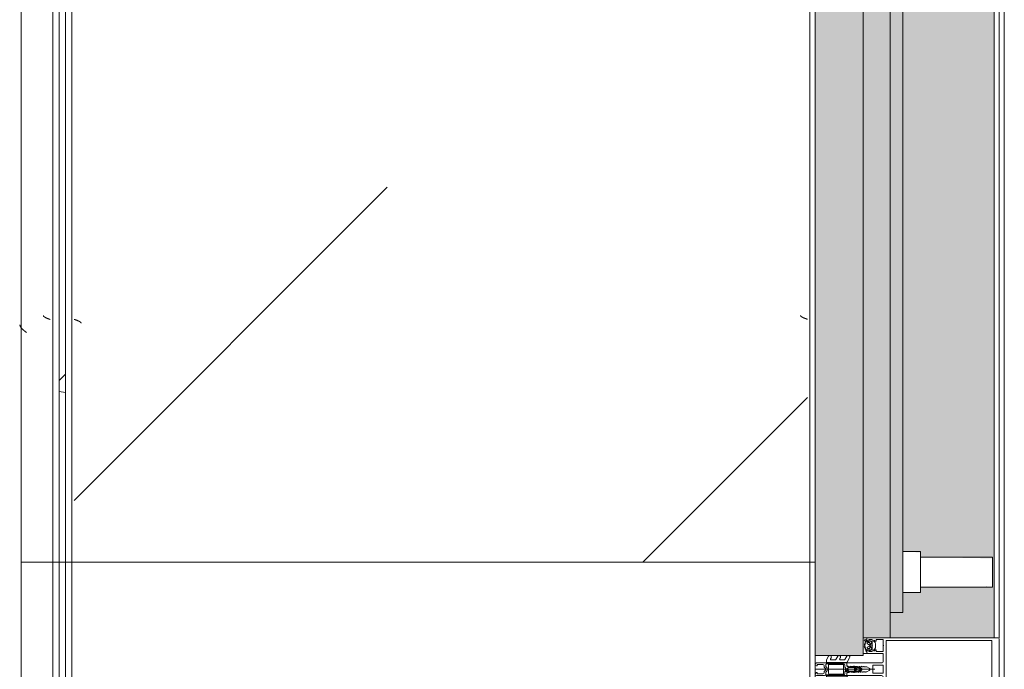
# Model space of a CAD drawing. Header units: millimetres. Extents: x -3267 to 40126, y 29201 to 102288.
# Tile 206 of 256: x 9044 to 9826, y 52444 to 52959. Entities that reach past the tile are written whole.
import ezdxf

# ---------------------------------------------------------------- set-up
doc = ezdxf.new("R2010")
doc.units = ezdxf.units.MM
for name, color, linetype, lineweight in [('A-DETL-GENF-OTLN', 7, 'Continuous', 9), ('A-GLAZ-____-OTLN', 7, 'Continuous', 9), ('A-GLAZ-CWMG-MCUT', 7, 'Continuous', 9), ('A-GLAZ-CWMG-OTLN', 7, 'Continuous', 9), ('A-WALL-____-OTLN', 7, 'Continuous', 9), ('M-EQPM-____-OTLN', 7, 'Continuous', 9)]:
    doc.layers.add(name, color=color, linetype=linetype, lineweight=lineweight)

# ---------------------------------------------------------------- blocks, each defined once
blk = doc.blocks.new('FP_154-ВКК_02_К1_З_ЭОМ_кабель_')
at = {"layer": 'M-EQPM-____-OTLN', "color": 253, "true_color": 0xaaaaaa}
blk.add_line((1550, 630.11), (0, 630.11), dxfattribs=at)
blk = doc.blocks.new('ПР_Крышка пояса - Тип 1-10216131-ВКК_02_К1_З_ЭОМ_кабель_')
at = {"layer": 'M-EQPM-____-OTLN', "true_color": 0xaaaaaa}
h = blk.add_hatch(dxfattribs=at)
h.set_pattern_fill('FP_73', color=253, style=0, pattern_type=2)
h.set_pattern_definition([(320.116, (-52810, 7884.42), (-31.8804, -362.8687), [38.035, -418.388]), (264.979, (-52810, 7884.4), (382.1136, 70.1924), [30.356, -333.911]), (10.409, (-52812.66, 7854.18), (350.2335, -292.6756), [32.376, -356.132]), (316.302, (-52708.4, 7884.4), (-84.086, -539.927), [57.037, -627.411]), (6.609, (-52715.4, 7839.4), (494.8554, -472.851), [48.567, -534.241]), (261.148, (-52708.4, 7884.4), (494.8496, -472.857), [45.536, -500.899]), (291.079, (-52733.8, 7833.83), (-204.5313, -301.9806), [37.963, -417.597]), (235.89, (-52733.8, 7833.83), (368.3755, -123.0973), [30.394, -334.332]), (341.523, (-52750.84, 7808.66), (163.8489, -425.0748), [32.367, -356.032]), (307.614, (-52810, 7884.42), (169.11016, -6.15234), [16.721, -313.638, 16.721, -322.758, -335.679]), (307.614, (-52810, 7884.42), (169.11016, -6.15234), [-669.838, 16.721, -318.958]), (277.531, (-52810, 7884.42), (200.36217, -133.088), [16.696, -176.575, 16.696, -305.591, -127.751]), (277.531, (-52810, 7884.42), (200.36217, -133.088), [-515.558, 16.696, -111.055]), (237.393, (-52810, 7997.24), (-11.4573, -270.066), [16.715, -109.913, 16.715, -378.366, -524.242]), (237.393, (-52810, 7997.24), (-11.4573, -270.066), [-521.709, 16.715, -507.527]), (227.382, (-52810, 8047.83), (50.8514, -295.0393), [16.727, -148.004, 16.727, -618.375]), (227.382, (-52810, 8047.83), (50.8514, -295.0393), [-181.458, -245.829, 16.727, -355.819])])
h.paths.add_polyline_path([(0, 595), (1479.38, 595), (1549.97, 600), (0, 600)])
h.paths.add_polyline_path([(1514.73, 595), (1550, 595), (1550, 597.49), (1526.76, 595.85)])
at = {"layer": 'M-EQPM-____-OTLN', "color": 253, "true_color": 0xaaaaaa}
blk.add_blockref('FP_154-ВКК_02_К1_З_ЭОМ_кабель_', (0, 0), dxfattribs=at)
blk = doc.blocks.new('Rectangular Mullion - HI_CovCap-20mm_Mull-105mm-V274-ВКК_02_К1_З_ЭОМ_кабель_')
at = {"layer": 'A-DETL-GENF-OTLN', "color": 253, "true_color": 0xaaaaaa}
for p, q in [((-25, 144.5), (-25, 130.68)), ((23.5, 146), (-23.5, 146)), ((25, 130.68), (25, 144.5)), ((-25, 136), (-25, 59.4)), ((-22.9, 135.44), (-22.9, 59.4)), ((22.9, 136), (22.9, 59.4)), ((25, 136), (25, 59.5)), ((25, 61), (25, 59.5)), ((-22.24, 46.35), (-21.18, 47.41)), ((-20.47, 47.7), (-17.13, 47.7)), ((-16.42, 47.41), (-15.36, 46.35)), ((-12.6, 53.5), (-12.6, 41.4)), ((-5, 25.5), (-5, 52.5)), ((-3.2, 46.1), (-3.2, 53.5)), ((-2.7, 54), (2.7, 54)), ((0, 47.27), (0, 0)), ((3.2, 53.5), (3.2, 46.1)), ((5, 52.5), (5, 25.5)), ((12.6, 41.4), (12.6, 53.5)), ((15.36, 46.35), (16.42, 47.41)), ((17.13, 47.7), (20.47, 47.7)), ((21.18, 47.41), (22.24, 46.35)), ((-22.3, 40.8), (-22.9, 40.8)), ((-22.9, 40.2), (-21.62, 40.2)), ((-21.76, 44.51), (-22.58, 43.54)), ((-22.27, 39.59), (-22.55, 39.1)), ((-21.2, 42.9), (-21.2, 41.7)), ((-21.07, 39.62), (-21.08, 39.77)), ((-19.5, 43.4), (-20.7, 43.4)), ((-20.7, 41.2), (-20.42, 41.2)), ((-20.48, 39.51), (-20.66, 39.4)), ((-20.16, 41.35), (-19.24, 42.95)), ((-19.97, 39.2), (-20.02, 39.33)), ((-17.65, 44), (-19.95, 44)), ((-19.33, 39.22), (-19.48, 39.08)), ((-18.77, 39.04), (-18.85, 39.17)), ((-18.36, 42.95), (-17.44, 41.35)), ((-18.16, 39.23), (-18.26, 39.06)), ((-16.9, 43.4), (-18.1, 43.4)), ((-17.56, 39.21), (-17.67, 39.31)), ((-17.18, 41.2), (-16.9, 41.2)), ((-17.02, 39.56), (-17.07, 39.36)), ((-16.46, 39.68), (-16.59, 39.75)), ((-16.4, 41.7), (-16.4, 42.9)), ((-15.02, 43.54), (-15.84, 44.51)), ((-14.64, 40.8), (-15.29, 40.8)), ((2.7, 45.6), (-2.7, 45.6)), ((14.64, 40.8), (15.29, 40.8)), ((15.02, 43.54), (15.84, 44.51)), ((16.4, 41.7), (16.4, 42.9)), ((16.46, 39.68), (16.59, 39.75)), ((16.9, 43.4), (18.1, 43.4)), ((17.18, 41.2), (16.9, 41.2)), ((17.02, 39.56), (17.07, 39.36)), ((18.36, 42.95), (17.44, 41.35)), ((17.56, 39.21), (17.67, 39.31)), ((17.65, 44), (19.95, 44)), ((18.16, 39.23), (18.26, 39.06)), ((18.77, 39.04), (18.85, 39.17)), ((20.16, 41.35), (19.24, 42.95)), ((19.33, 39.22), (19.48, 39.08)), ((19.5, 43.4), (20.7, 43.4)), ((19.97, 39.2), (20.02, 39.33)), ((20.7, 41.2), (20.42, 41.2)), ((20.48, 39.51), (20.66, 39.4)), ((21.07, 39.62), (21.08, 39.77)), ((21.2, 42.9), (21.2, 41.7)), ((22.9, 40.2), (21.62, 40.2)), ((21.76, 44.51), (22.58, 43.54)), ((22.27, 39.59), (22.55, 39.1)), ((22.3, 40.8), (22.9, 40.8)), ((23.5, 40.8), (25, 40.8)), ((-1.89, 34.49), (-2.1, 32.75)), ((-0.87, 36.5), (-1.7, 35.06)), ((-1.33, 33.68), (-1.33, 33.78)), ((-1.12, 34.47), (-0.43, 35.65)), ((-0.6, 32.5), (-0.6, 32.42)), ((0.84, 33), (-0.1, 33)), ((0.43, 35.65), (1.12, 34.47)), ((0.6, 32.3), (0.93, 32.3)), ((1.02, 31.78), (0.74, 32.06)), ((1.7, 35.06), (0.87, 36.5)), ((1.33, 33.78), (1.33, 33.68)), ((2.1, 32.75), (1.89, 34.49)), ((-7.75, 23.52), (-10.33, 25.01)), ((-9.07, 27.17), (-5.65, 25.19)), ((-5.4, 9.3), (-5.4, 24.76)), ((-3.5, 25), (-4.5, 25)), ((-3.3, 23.5), (-1.9, 23.5)), ((-2.24, 31), (-2.45, 30.87)), ((-2.45, 30.53), (-2.25, 30.41)), ((-1.7, 23.7), (-1.7, 24.9)), ((-1.4, 24.49), (-1.4, 23.99)), ((-1.25, 31.1), (0.74, 31.1)), ((-1.1, 23.82), (-0.5, 24.17)), ((0.3, 26.2), (-1.09, 26.2)), ((0.43, 25), (0.2, 25)), ((0.34, 25.28), (0.58, 25.52)), ((0.5, 24.17), (1.42, 23.63)), ((1.92, 23.5), (3.3, 23.5)), ((2.45, 30.87), (2.24, 31)), ((2.25, 30.41), (2.45, 30.53)), ((4.5, 25), (3.5, 25)), ((5.4, 24.76), (5.4, 9.3)), ((5.65, 25.19), (9.07, 27.17)), ((10.33, 25.01), (7.75, 23.52)), ((-7.75, 16.23), (-10.41, 17.77)), ((-9.07, 19.88), (-8.25, 19.41)), ((-7.5, 19.84), (-7.5, 23.08)), ((-7.5, 12.55), (-7.5, 15.8)), ((-3.9, 22), (-3.9, 11)), ((-3.4, 22.5), (3.4, 22.5)), ((3.9, 11), (3.9, 22)), ((4.3, 22.5), (4.3, 9.4)), ((7.5, 23.08), (7.5, 19.84)), ((7.5, 15.8), (7.5, 12.55)), ((10.41, 17.77), (7.75, 16.23)), ((8.25, 19.41), (9.07, 19.88)), ((-7.62, 8.87), (-10.41, 10.48)), ((-9.07, 12.6), (-8.25, 12.12)), ((-5.9, 8.8), (-7.37, 8.8)), ((-2.71, 8.4), (-4.02, 8.4)), ((3.4, 10.5), (-3.4, 10.5)), ((-1.7, 9), (-2, 8.69)), ((-1.42, 7.29), (-0.71, 8.01)), ((0.71, 8.01), (1.42, 7.29)), ((2, 8.69), (1.7, 9)), ((3.3, 8.4), (2.71, 8.4)), ((7.37, 8.8), (5.9, 8.8)), ((10.41, 10.48), (7.62, 8.87)), ((8.25, 12.12), (9.07, 12.6)), ((-5, 1), (-5, 6.7)), ((-3.7, 1.7), (-3.7, 6)), ((-2.7, 7), (-2.13, 7)), ((2.13, 7), (2.7, 7)), ((3.7, 6), (3.7, 1.7))]:
    blk.add_line(p, q, dxfattribs=at)
at = {"layer": 'A-DETL-GENF-OTLN', "color": 253, "true_color": 0xaaaaaa, "flags": 128}
for points in [[(22.9, 130.68), (22.9, 140.2), (-22.9, 140.2), (-22.9, 130.68)], [(-19.05, 45.1), (-23.5, 45.1), (-23.5, 42.4), (-22.3, 42.4), (-22.3, 41.8), (-23.1, 41), (-25, 41), (-25, 57.79), (-25, 61)], [(22.9, 61), (22.9, 57.79), (22.9, 56.3), (11.2, 56.3), (-11.2, 56.3), (-22.9, 56.3), (-22.9, 57.79), (-22.9, 61)], [(-19.05, 54), (-23.5, 54), (-23.5, 48.3), (-22.3, 48.3), (-22.3, 47.7), (-22.95, 47.05)], [(-14.65, 47.05), (-15.3, 47.7), (-15.3, 48.3), (-14.1, 48.3), (-14.1, 54), (-18.55, 54)], [(-6.5, 54), (-11.2, 54), (-12.1, 54)], [(12.1, 54), (11.2, 54), (6.5, 54)], [(18.55, 54), (14.1, 54), (14.1, 48.3), (15.3, 48.3), (15.3, 47.7), (14.65, 47.05)], [(22.95, 47.05), (22.3, 47.7), (22.3, 48.3), (23.5, 48.3), (23.5, 54), (19.05, 54)], [(-23.5, 40.8), (-25, 40.8), (-25, 38)], [(-22.5, 43.09), (-22, 42.8), (-22, 42.67)], [(-13.1, 40.9), (-14.4, 40.9), (-15.3, 41.8), (-15.3, 42.4), (-14.1, 42.4), (-14.1, 45.1), (-18.55, 45.1)], [(-16.05, 40.2), (-14.75, 40.1), (-16.02, 40.1), (-16.02, 39.94)], [(-15.6, 42.67), (-15.6, 42.8), (-15.1, 43.09)], [(-12.6, 38), (-12.6, 40.8), (-13.95, 40.8)], [(-0.87, 42.8), (-2, 40.84), (-2, 39.84), (-2.5, 39.55), (-2, 39.26), (-2, 38.04), (-2.5, 37.75), (-2, 37.46), (-2, 36.24), (-2.5, 35.95), (-2, 35.66), (-2, 34.44), (-2.5, 34.15), (-2, 33.86), (-2, 32.64), (-2.5, 32.35), (-2, 32.06), (-2, 30.84), (-2.5, 30.55), (-2, 30.26), (-2, 29.04), (-2.5, 28.75), (-2, 28.46), (-2, 27.24), (-2.5, 26.95), (-2.5, 26)], [(2.5, 26), (2, 26.29), (2, 27.51), (2.5, 27.8), (2, 28.09), (2, 29.31), (2.5, 29.6), (2, 29.89), (2, 31.11), (2.5, 31.4), (2, 31.69), (2, 32.91), (2.5, 33.2), (2, 33.49), (2, 34.71), (2.5, 35), (2, 35.29), (2, 36.51), (2.5, 36.8), (2, 37.09), (2, 38.31), (2.5, 38.6), (2, 38.89), (2, 40.84), (0.87, 42.8)], [(12.6, 38), (12.6, 40.8), (13.95, 40.8)], [(18.55, 45.1), (14.1, 45.1), (14.1, 42.4), (15.3, 42.4), (15.3, 41.8), (14.4, 40.9), (13.1, 40.9)], [(16.05, 40.2), (14.75, 40.1), (16.02, 40.1), (16.02, 39.94)], [(15.6, 42.67), (15.6, 42.8), (15.1, 43.09)], [(25, 41), (23.1, 41), (22.3, 41.8), (22.3, 42.4), (23.5, 42.4), (23.5, 45.1), (19.05, 45.1)], [(22.5, 43.09), (22, 42.8), (22, 42.67)], [(-0.35, 31.99), (0.1, 31.73), (-1.23, 31.6)], [(0.4, 31.8), (0.4, 31.9), (0.4, 32.1)], [(-3.41, 25), (-5, 25), (-5, 9.1)], [(-1.55, 25.25), (-1.17, 25.64), (-0.2, 25.7), (-0.42, 25.6), (-1.25, 24.85)], [(-0.1, 25.3), (-0.1, 25.4), (0, 25.42)], [(5, 1), (5, 25), (3.41, 25)], [(-4.51, 8.95), (-4.3, 11), (-4.3, 22.5)], [(-2.65, 1), (-2.65, 1.4), (-3.4, 1.4)], [(3.4, 1.4), (2.65, 1.4), (2.65, 1)]]:
    blk.add_lwpolyline(points, dxfattribs=at)
blk.add_lwpolyline([(0, 37), (0, 35.9)], close=True, dxfattribs=at)
at = {"layer": 'A-DETL-GENF-OTLN', "color": 253, "true_color": 0xaaaaaa}
for centre, radius, start, end in [((-23.5, 144.5), 1.5, 90, 180), ((23.5, 144.5), 1.5, 360, 90), ((-22.59, 46.7), 0.5, 135, 315), ((-20.47, 46.7), 1, 90, 135), ((-18.8, 53.94), 0.256, 12.68038, 167.31962), ((-17.13, 46.7), 1, 45, 90), ((-15.01, 46.7), 0.5, 225, 45), ((-12.1, 53.5), 0.5, 90, 180), ((-6.5, 52.5), 1.5, 360, 90), ((-2.7, 53.5), 0.5, 90, 180), ((2.7, 53.5), 0.5, 0, 90), ((6.5, 52.5), 1.5, 90, 180), ((12.1, 53.5), 0.5, 0, 90), ((15.01, 46.7), 0.5, 135, 315), ((17.13, 46.7), 1, 90, 135), ((18.8, 53.94), 0.256, 12.68038, 167.31962), ((20.47, 46.7), 1, 45, 90), ((22.59, 46.7), 0.5, 225, 45), ((-22.9, 39.55), 0.65, 90, 270), ((-23.2, 40.8), 0.3, 180, 0), ((-22.9, 39.3), 0.4, 269.99999, 330.00626), ((-22.35, 43.35), 0.3, 140.01031, 239.99507), ((-22.3, 41.1), 0.3, 270.90521, 359.98148), ((-21.41, 39.09), 1, 90.82716, 149.99773), ((-18.96, 41.89), 3.14, 165.49788, 194.50212), ((-21.15, 44), 0.8, 22.61561, 140.00332), ((-21.62, 39.7), 0.5, 54.92212, 90), ((-21.42, 39.75), 0.339, 3.00251, 90.82171), ((-18.8, 43.71), 4.4, 234.92212, 305.84121), ((-20.7, 42.9), 0.5, 89.98992, 180.01008), ((-20.7, 41.7), 0.5, 179.98974, 270.01026), ((-20.8, 39.64), 0.272, 183.0147, 299.98901), ((-20.32, 39.23), 0.316, 18.00331, 119.99297), ((-20.42, 41.5), 0.3, 269.98791, 330.00644), ((-19.95, 44.5), 0.5, 202.62239, 269.99966), ((-19.69, 39.29), 0.3, 197.9991, 314.99946), ((-19.5, 43.1), 0.3, 329.99756, 90.00642), ((-19.11, 38.99), 0.316, 32.98956, 135.00901), ((-18.8, 45.04), 0.256, 12.68038, 167.31962), ((-18.1, 43.1), 0.3, 89.99872, 209.99731), ((-17.88, 39.07), 0.316, 48.00262, 149.99741), ((-17.65, 44.5), 0.5, 269.99881, 337.37914), ((-17.36, 39.43), 0.3, 227.99716, 345.00452), ((-17.18, 41.5), 0.3, 209.995, 270.01065), ((-16.45, 44), 0.8, 40.00306, 157.37723), ((-16.73, 39.48), 0.3, 63.00317, 164.99853), ((-16.9, 42.9), 0.5, 0.00918, 89.99082), ((-16.9, 41.7), 0.5, 270.00904, 359.99096), ((-16.32, 39.94), 0.3, 243.00899, 359.98883), ((-16.05, 39.9), 0.3, 90, 125.84121), ((-18.64, 41.89), 3.14, 346.80247, 14.483), ((-15.29, 41.1), 0.3, 166.80247, 270), ((-15.25, 43.35), 0.3, 299.99829, 40.01132), ((-14.83, 40.53), 0.33, 270.00002, 54.90994), ((-14.75, 40.6), 0.5, 269.99115, 352.82633), ((-13.95, 40.5), 0.3, 90.00299, 172.8115), ((-13.1, 41.4), 0.5, 270, 0), ((-2.7, 46.1), 0.5, 180, 270), ((0, 42.3), 1, 30, 150), ((2.7, 46.1), 0.5, 270, 0), ((13.1, 41.4), 0.5, 180, 270), ((13.95, 40.5), 0.3, 7.1885, 89.99701), ((14.75, 40.6), 0.5, 187.17367, 270.00885), ((14.83, 40.53), 0.33, 125.09006, 269.99998), ((15.25, 43.35), 0.3, 139.98868, 240.00171), ((15.29, 41.1), 0.3, 270, 13.19753), ((18.64, 41.89), 3.14, 165.517, 193.19753), ((16.45, 44), 0.8, 22.62277, 139.99694), ((16.32, 39.94), 0.3, 180.01117, 296.99101), ((16.05, 39.9), 0.3, 54.15879, 90), ((18.8, 43.71), 4.4, 234.15879, 305.07788), ((16.9, 42.9), 0.5, 90.00918, 179.99082), ((16.9, 41.7), 0.5, 180.00904, 269.99096), ((16.73, 39.48), 0.3, 15.00147, 116.99683), ((17.36, 39.43), 0.3, 194.99548, 312.00284), ((17.18, 41.5), 0.3, 269.98935, 330.005), ((17.65, 44.5), 0.5, 202.62086, 270.00119), ((17.88, 39.07), 0.316, 30.00259, 131.99738), ((18.1, 43.1), 0.3, 330.00269, 90.00128), ((18.8, 45.04), 0.256, 12.68038, 167.31962), ((19.11, 38.99), 0.316, 44.99099, 147.01044), ((19.5, 43.1), 0.3, 89.99358, 210.00244), ((19.69, 39.29), 0.3, 225.00054, 342.0009), ((19.95, 44.5), 0.5, 270.00034, 337.37761), ((20.32, 39.23), 0.316, 60.00703, 161.99669), ((20.42, 41.5), 0.3, 209.99356, 270.01209), ((21.15, 44), 0.8, 39.99668, 157.38439), ((20.8, 39.64), 0.272, 240.01099, 356.9853), ((20.7, 42.9), 0.5, 359.98992, 90.01008), ((20.7, 41.7), 0.5, 269.98974, 0.01026), ((21.42, 39.75), 0.339, 89.17829, 176.99749), ((21.62, 39.7), 0.5, 90, 125.07788), ((21.41, 39.09), 1, 30.00227, 89.17284), ((18.96, 41.89), 3.14, 345.49788, 14.50212), ((22.3, 41.1), 0.3, 180.01852, 269.09479), ((22.35, 43.35), 0.3, 300.00493, 39.98969), ((22.9, 39.3), 0.4, 209.99374, 270.00001), ((23.2, 40.8), 0.3, 180, 0), ((22.9, 39.55), 0.65, 270, 90), ((-18.52, 39.21), 0.3, 213.00146, 329.99975), ((17.75, 30.31), 20, 173, 178.04971), ((-0.4, 34.31), 1.5, 150, 173), ((46.55, 30.33), 48, 176, 178.23414), ((-1.23, 31.8), 0.2, 178.23414, 270), ((0.27, 33.67), 1.6, 150, 176), ((0, 36), 1, 90.02865, 150), ((-0.1, 32.5), 0.5, 90, 180), ((-0.1, 32.42), 0.5, 180, 240), ((0, 35.4), 0.5, 90.0573, 150), ((0, 36), 1, 30, 89.97135), ((0, 35.4), 0.5, 30, 89.9427), ((0.2, 31.9), 0.2, 240, 0), ((0.2, 31.8), 0.2, 270, 0), ((0.6, 32.1), 0.2, 90, 180), ((0.6, 31.92), 0.2, 45, 180), ((0.74, 31.5), 0.4, 270, 45), ((0.84, 33.5), 0.5, 270, 3.83017), ((0.93, 31.8), 0.5, 1.77701, 90), ((-0.27, 33.67), 1.6, 4, 30), ((-46.55, 30.33), 48, 354.4962, 1.77701), ((-46.55, 30.33), 48, 3.83017, 4), ((0.4, 34.31), 1.5, 7, 30), ((-17.75, 30.31), 20, 1.95029, 7), ((18.52, 39.21), 0.3, 210.00025, 326.99854), ((-9.68, 26.13), 1.3, 154.41173, 240), ((-9.72, 26.04), 1.3, 60, 150), ((-8, 23.08), 0.5, 360, 60), ((-5.9, 24.76), 0.5, 360, 60), ((-4.5, 25.5), 0.5, 180, 270), ((-3.3, 22.5), 1, 90, 180), ((-3.5, 26), 1, 270, 0), ((-3.41, 26.5), 1.5, 270, 10.22002), ((-2.35, 30.7), 0.2, 120, 240), ((17.75, 30.31), 20, 179.72362, 190.22002), ((-1.9, 23.7), 0.2, 270, 0), ((-1.2, 24.9), 0.5, 135, 180), ((-1.25, 30.9), 0.2, 90, 179.3132), ((46.55, 30.33), 48, 179.3132, 184.71248), ((-0.9, 24.49), 0.5, 135, 180), ((-1.2, 23.99), 0.2, 180, 300), ((-1.09, 26.4), 0.2, 184.71248, 270), ((-1.02, 25.5), 0.2, 90, 135), ((-0.42, 25.4), 0.2, 90, 135), ((0, 23.3), 1, 60, 120), ((-0.3, 25.4), 0.2, 360, 90), ((-0.2, 25.5), 0.2, 360, 90), ((0.2, 25.3), 0.3, 180, 270), ((0.2, 25.42), 0.2, 180, 315), ((0.3, 25.8), 0.4, 315, 90), ((0.43, 25.8), 0.8, 270, 354.4962), ((1.92, 24.5), 1, 240, 270), ((3.41, 26.5), 1.5, 169.77998, 270), ((-17.75, 30.31), 20, 349.77998, 0.27638), ((2.35, 30.7), 0.2, 300, 60), ((3.5, 26), 1, 180, 270), ((3.3, 22.5), 1, 360, 90), ((4.5, 25.5), 0.5, 270, 360), ((5.9, 24.76), 0.5, 120, 180), ((8, 23.08), 0.5, 120, 180), ((9.72, 26.04), 1.3, 30, 120), ((9.68, 26.13), 1.3, 300, 25.58827), ((-9.81, 18.81), 1.2, 150, 240), ((-9.72, 18.76), 1.3, 60, 150), ((-8, 19.84), 0.5, 240, 0), ((-8, 15.8), 0.5, 360, 60), ((-3.4, 22), 0.5, 90, 180), ((3.4, 22), 0.5, 360, 90), ((8, 19.84), 0.5, 180, 300), ((8, 15.8), 0.5, 120, 180), ((9.72, 18.76), 1.3, 30, 120), ((9.81, 18.81), 1.2, 300, 30), ((-9.81, 11.52), 1.2, 150, 240), ((-9.72, 11.47), 1.3, 60, 150), ((-8, 12.55), 0.5, 240, 0), ((-7.37, 9.3), 0.5, 240, 270), ((-5.9, 9.3), 0.5, 270, 0), ((-4, 9.1), 1, 180, 216.8699), ((-5.6, 7.9), 1, 323.1301, 36.8699), ((-4.02, 8.9), 0.5, 174, 270), ((-3.4, 11), 0.5, 180, 270), ((-2.71, 9.4), 1, 270, 315), ((0, 7.3), 2.4, 45, 135), ((0, 7.3), 1, 45, 135), ((2.71, 9.4), 1, 225, 270), ((3.3, 9.4), 1, 270, 0), ((3.4, 11), 0.5, 270, 0), ((5.9, 9.3), 0.5, 180, 270), ((7.37, 9.3), 0.5, 270, 300), ((8, 12.55), 0.5, 180, 300), ((9.72, 11.47), 1.3, 30, 120), ((9.81, 11.52), 1.2, 300, 30), ((-4, 6.7), 1, 143.1301, 180), ((-4, 1), 1, 180, 270), ((-2.7, 6), 1, 90, 180), ((-3.4, 1.7), 0.3, 180, 270), ((-3.65, 1), 1, 270, 0), ((-2.13, 8), 1, 270, 315), ((2.13, 8), 1, 225, 270), ((3.65, 1), 1, 180, 270), ((2.7, 6), 1, 360, 90), ((3.4, 1.7), 0.3, 270, 0), ((4, 1), 1, 270, 0)]:
    blk.add_arc(centre, radius, start, end, dxfattribs=at)
blk = doc.blocks.new('АРФ_ блок_Окно - FWS SI insert unit_zoloto ПР-9497958-ВКК_02_К1_З_ЭОМ_кабель_')
at = {"layer": 'A-GLAZ-____-OTLN', "true_color": 0xf8f3e1}
for points in [[(-455, 69.5), (-455, 59.5), (455, 59.5), (455, 69.5), (-358.05, 69.5)], [(-358.05, 59.5), (-475, 59.5), (-475, 38), (475, 38), (475, 59.5), (-207.77, 59.5)], [(-489, 38), (-489, 0), (489, 0), (489, 38), (-358.05, 38)]]:
    blk.add_hatch(color=7, dxfattribs=at).paths.add_polyline_path(points)
at = {"layer": 'A-GLAZ-____-OTLN', "color": 253, "true_color": 0xaaaaaa}
for p, q in [((411.01, 140.5), (411.01, 128)), ((411.01, 140.5), (434.99, 140.5)), ((411.01, 140.5), (411.01, 139.56)), ((434.99, 128), (434.99, 140.5)), ((434.99, 139.56), (434.99, 140.5)), ((411.01, 128), (411.01, 83.5)), ((434.99, 83.5), (434.99, 128)), ((406.75, 83.5), (406.75, 69.5)), ((406.75, 83.5), (439.25, 83.5)), ((439.25, 69.5), (439.25, 83.5)), ((-455, 69.5), (455, 69.5)), ((455, 69.5), (455, 59.5)), ((-475, 59.5), (475, 59.5)), ((475, 59.5), (475, 38)), ((-489, 38), (489, 38)), ((489, 38), (489, 0))]:
    blk.add_line(p, q, dxfattribs=at)
for points in [[(411.01, 136.75), (411.03, 136.32), (411.11, 135.91), (411.24, 135.51)], [(434.75, 135.49), (434.89, 135.9), (434.97, 136.32), (434.99, 136.75)]]:
    blk.add_open_spline(points, degree=3, dxfattribs=at)
blk = doc.blocks.new('Rectangular Mullion - FWS-50-HI_Mull_CovCap-20mm_Mull-105mm_zoloto-2885899-ВКК_02_К1_З_ЭОМ_кабель_')
at = {"layer": 'A-GLAZ-CWMG-OTLN', "true_color": 0xf8f3e1}
blk.add_hatch(color=7, dxfattribs=at).paths.add_polyline_path([(26908, 74420), (26990.5, 74420), (26990.5, 74440), (26980.5, 74440), (26980.5, 75301.75), (26966.5, 75302.3), (26966.5, 75306.01), (26909.5, 75307.08), (26909.5, 75329.58), (26966.5, 75329.99), (26966.5, 75334.25), (26980.5, 75334.25), (26980.5, 75350), (26990.5, 75350), (26990.5, 75370), (26908, 75370), (26908, 74445)])
at = {"layer": 'A-GLAZ-CWMG-MCUT', "color": 253, "true_color": 0xaaaaaa}
for p, q in [((26904, 75370), (26904, 74420)), ((26908, 74420), (26908, 75370))]:
    blk.add_line(p, q, dxfattribs=at)
blk = doc.blocks.new('FP_607-ВКК_02_К1_З_ЭОМ_кабель_')
at = {"layer": 'M-EQPM-____-OTLN', "color": 7, "true_color": 0xffffff}
for p, q in [((1041.71, 586.03), (1041.66, 585.91)), ((1041.76, 586.16), (1041.71, 586.03)), ((1041.81, 586.29), (1041.76, 586.16)), ((1041.85, 586.41), (1041.81, 586.29)), ((1041.9, 586.54), (1041.85, 586.41)), ((1041.95, 586.67), (1041.9, 586.54)), ((1042, 586.8), (1041.95, 586.67)), ((1042.05, 586.93), (1042, 586.8)), ((1042.1, 587.07), (1042.05, 586.93)), ((1042.15, 587.2), (1042.1, 587.07)), ((1042.19, 587.33), (1042.15, 587.2)), ((1042.24, 587.46), (1042.19, 587.33)), ((1042.29, 587.6), (1042.24, 587.46)), ((1042.34, 587.73), (1042.29, 587.6)), ((1042.39, 587.87), (1042.34, 587.73)), ((1042.44, 588), (1042.39, 587.87)), ((1039.39, 582.49), (1039.34, 582.49)), ((1039.44, 582.5), (1039.39, 582.49)), ((1039.48, 582.51), (1039.44, 582.5)), ((1039.53, 582.52), (1039.48, 582.51)), ((1039.58, 582.54), (1039.53, 582.52)), ((1039.62, 582.56), (1039.58, 582.54)), ((1039.67, 582.58), (1039.62, 582.56)), ((1039.72, 582.61), (1039.67, 582.58)), ((1039.77, 582.64), (1039.72, 582.61)), ((1039.81, 582.67), (1039.77, 582.64)), ((1039.86, 582.7), (1039.81, 582.67)), ((1039.91, 582.74), (1039.86, 582.7)), ((1039.95, 582.78), (1039.91, 582.74)), ((1040, 582.82), (1039.95, 582.78)), ((1040.06, 582.88), (1040.01, 582.83)), ((1040.1, 582.93), (1040.06, 582.88)), ((1040.15, 582.98), (1040.1, 582.93)), ((1040.2, 583.04), (1040.15, 582.98)), ((1040.25, 583.1), (1040.2, 583.04)), ((1040.3, 583.17), (1040.25, 583.1)), ((1040.35, 583.23), (1040.3, 583.17)), ((1040.4, 583.3), (1040.35, 583.23)), ((1040.44, 583.37), (1040.4, 583.3)), ((1040.49, 583.45), (1040.44, 583.37)), ((1040.54, 583.52), (1040.49, 583.45)), ((1040.59, 583.6), (1040.54, 583.52)), ((1040.64, 583.68), (1040.59, 583.6)), ((1040.69, 583.77), (1040.64, 583.68)), ((1040.74, 583.86), (1040.69, 583.77)), ((1040.78, 583.95), (1040.74, 583.86)), ((1040.83, 584.04), (1040.78, 583.95)), ((1040.88, 584.13), (1040.83, 584.04)), ((1040.93, 584.23), (1040.88, 584.13)), ((1040.98, 584.33), (1040.93, 584.23)), ((1041.03, 584.43), (1040.98, 584.33)), ((1041.08, 584.53), (1041.03, 584.43)), ((1041.12, 584.64), (1041.08, 584.53)), ((1041.17, 584.74), (1041.12, 584.64)), ((1041.22, 584.85), (1041.17, 584.74)), ((1041.27, 584.96), (1041.22, 584.85)), ((1041.32, 585.08), (1041.27, 584.96)), ((1041.37, 585.19), (1041.32, 585.08)), ((1041.42, 585.31), (1041.37, 585.19)), ((1041.46, 585.42), (1041.42, 585.31)), ((1041.51, 585.54), (1041.46, 585.42)), ((1041.56, 585.66), (1041.51, 585.54)), ((1041.61, 585.79), (1041.56, 585.66)), ((1041.66, 585.91), (1041.61, 585.79))]:
    blk.add_line(p, q, dxfattribs=at)
blk = doc.blocks.new('FP_608-ВКК_02_К1_З_ЭОМ_кабель_')
at = {"layer": 'M-EQPM-____-OTLN', "color": 7, "true_color": 0xffffff}
for p, q in [((1043.07, 7.86), (1043.02, 7.73)), ((1043.12, 7.99), (1043.07, 7.86)), ((1043.17, 8.11), (1043.12, 7.99)), ((1043.22, 8.24), (1043.17, 8.11)), ((1043.27, 8.37), (1043.22, 8.24)), ((1043.32, 8.49), (1043.27, 8.37)), ((1043.37, 8.61), (1043.32, 8.49)), ((1043.42, 8.74), (1043.37, 8.61)), ((1043.47, 8.86), (1043.42, 8.74)), ((1043.52, 8.97), (1043.47, 8.86)), ((1043.56, 9.09), (1043.52, 8.97)), ((1043.61, 9.21), (1043.56, 9.09)), ((1043.66, 9.32), (1043.61, 9.21)), ((1043.71, 9.43), (1043.66, 9.32)), ((1043.76, 9.54), (1043.71, 9.43)), ((1043.81, 9.65), (1043.76, 9.54)), ((1043.86, 9.75), (1043.81, 9.65)), ((1043.91, 9.86), (1043.86, 9.75)), ((1043.96, 9.96), (1043.91, 9.86)), ((1044.01, 10.06), (1043.96, 9.96)), ((1044.06, 10.16), (1044.01, 10.06)), ((1044.1, 10.25), (1044.06, 10.16)), ((1044.15, 10.34), (1044.1, 10.25)), ((1044.2, 10.43), (1044.15, 10.34)), ((1044.25, 10.52), (1044.2, 10.43)), ((1044.3, 10.6), (1044.25, 10.52)), ((1044.35, 10.69), (1044.3, 10.6)), ((1044.4, 10.76), (1044.35, 10.69)), ((1044.45, 10.84), (1044.4, 10.76)), ((1044.5, 10.91), (1044.45, 10.84)), ((1044.55, 10.99), (1044.5, 10.91)), ((1044.6, 11.05), (1044.55, 10.99)), ((1044.64, 11.12), (1044.6, 11.05)), ((1044.69, 11.18), (1044.64, 11.12)), ((1044.74, 11.24), (1044.69, 11.18)), ((1044.79, 11.3), (1044.74, 11.24)), ((1044.84, 11.35), (1044.79, 11.3)), ((1044.89, 11.4), (1044.84, 11.35)), ((1044.94, 11.45), (1044.89, 11.4)), ((1044.99, 11.49), (1044.94, 11.45)), ((1045.04, 11.53), (1044.99, 11.49)), ((1045.09, 11.57), (1045.04, 11.53)), ((1045.14, 11.61), (1045.09, 11.57)), ((1045.18, 11.64), (1045.14, 11.61)), ((1045.23, 11.66), (1045.18, 11.64)), ((1045.28, 11.69), (1045.23, 11.66)), ((1045.33, 11.71), (1045.28, 11.69)), ((1045.38, 11.73), (1045.33, 11.71)), ((1045.43, 11.74), (1045.38, 11.73)), ((1045.48, 11.76), (1045.43, 11.74)), ((1045.53, 11.76), (1045.48, 11.76)), ((1045.58, 11.77), (1045.53, 11.76)), ((1042.53, 6.39), (1042.48, 6.26)), ((1042.58, 6.53), (1042.53, 6.39)), ((1042.63, 6.66), (1042.58, 6.53)), ((1042.68, 6.8), (1042.63, 6.66)), ((1042.73, 6.93), (1042.68, 6.8)), ((1042.78, 7.07), (1042.73, 6.93)), ((1042.83, 7.2), (1042.78, 7.07)), ((1042.88, 7.33), (1042.83, 7.2)), ((1042.93, 7.46), (1042.88, 7.33)), ((1042.98, 7.6), (1042.93, 7.46)), ((1043.02, 7.73), (1042.98, 7.6))]:
    blk.add_line(p, q, dxfattribs=at)
blk = doc.blocks.new('ПР_Низ пояс - Тип 1-10204789-ВКК_02_К1_З_ЭОМ_кабель_')
at = {"layer": 'M-EQPM-____-OTLN', "true_color": 0xffffff}
h = blk.add_hatch(dxfattribs=at)
h.set_pattern_fill('FP_232', style=0, pattern_type=2)
h.set_pattern_definition([(135, (-51460, 6950), (-1000, 1e-13), [50, -1364.214]), (135, (-50960, 6950), (-1000, 1e-13), [50, -1364.214]), (135, (-50960, 7450), (-1000, 1e-13), [50, -1364.214]), (135, (-51674.64, 7664.64), (-1000, 1e-13), [403.55, -1010.664]), (135, (-51174.64, 7664.64), (-1000, 1e-13), [403.55, -1010.664]), (135, (-51674.64, 7164.64), (-1000, 1e-13), [403.55, -1010.664]), (135, (-51174.64, 7164.64), (-1000, 1e-13), [453.55, -960.664])])
h.paths.add_polyline_path([(850, 19.98), (850, 6.26), (2400, 6.26), (2400, 588), (850, 588), (850, 170.26)])
at = {"layer": 'M-EQPM-____-OTLN', "color": 253, "true_color": 0xaaaaaa}
for p, q in [((850, 590), (850, 595)), ((850, 595), (2400, 595)), ((850, 588), (850, 590)), ((850, 590), (2400, 590)), ((850, 6.26), (850, 588)), ((850, 4.26), (850, 6.26)), ((850, 0), (850, 4.26)), ((850, 4.26), (2400, 4.26)), ((850, 0), (2400, 0))]:
    blk.add_line(p, q, dxfattribs=at)
for name in ['FP_607-ВКК_02_К1_З_ЭОМ_кабель_', 'FP_608-ВКК_02_К1_З_ЭОМ_кабель_']:
    blk.add_blockref(name, (0, 0), dxfattribs=at)
blk = doc.blocks.new('FP_609-ВКК_02_К1_З_ЭОМ_кабель_')
at = {"layer": 'M-EQPM-____-OTLN', "color": 7, "true_color": 0xffffff}
for p, q in [((193.25, 609.48), (193.2, 609.36)), ((193.3, 609.6), (193.25, 609.48)), ((193.35, 609.72), (193.3, 609.6)), ((193.4, 609.83), (193.35, 609.72)), ((193.45, 609.95), (193.4, 609.83)), ((193.5, 610.06), (193.45, 609.95)), ((193.55, 610.18), (193.5, 610.06)), ((193.6, 610.28), (193.55, 610.18)), ((193.65, 610.39), (193.6, 610.28)), ((193.69, 610.5), (193.65, 610.39)), ((193.74, 610.6), (193.69, 610.5)), ((193.79, 610.7), (193.74, 610.6)), ((193.84, 610.8), (193.79, 610.7)), ((193.89, 610.9), (193.84, 610.8)), ((193.94, 610.99), (193.89, 610.9)), ((193.99, 611.09), (193.94, 610.99)), ((194.04, 611.18), (193.99, 611.09)), ((194.09, 611.26), (194.04, 611.18)), ((194.14, 611.35), (194.09, 611.26)), ((194.19, 611.43), (194.14, 611.35)), ((194.23, 611.51), (194.19, 611.43)), ((194.28, 611.58), (194.23, 611.51)), ((194.33, 611.66), (194.28, 611.58)), ((194.38, 611.73), (194.33, 611.66)), ((194.43, 611.8), (194.38, 611.73)), ((194.48, 611.86), (194.43, 611.8)), ((194.53, 611.93), (194.48, 611.86)), ((194.58, 611.98), (194.53, 611.93)), ((194.63, 612.04), (194.58, 611.98)), ((194.68, 612.09), (194.63, 612.04)), ((194.73, 612.14), (194.68, 612.09)), ((194.77, 612.19), (194.73, 612.14)), ((194.82, 612.24), (194.77, 612.19)), ((194.87, 612.28), (194.82, 612.24)), ((194.92, 612.31), (194.87, 612.28)), ((194.97, 612.35), (194.92, 612.31)), ((195.02, 612.38), (194.97, 612.35)), ((195.07, 612.41), (195.02, 612.38)), ((195.12, 612.43), (195.07, 612.41)), ((195.17, 612.45), (195.12, 612.43)), ((195.22, 612.47), (195.17, 612.45)), ((195.27, 612.49), (195.22, 612.47)), ((195.31, 612.5), (195.27, 612.49)), ((195.36, 612.51), (195.31, 612.5)), ((195.41, 612.51), (195.36, 612.51)), ((192.37, 607.14), (192.32, 607)), ((192.42, 607.27), (192.37, 607.14)), ((192.47, 607.41), (192.42, 607.27)), ((192.52, 607.54), (192.47, 607.41)), ((192.57, 607.67), (192.52, 607.54)), ((192.61, 607.81), (192.57, 607.67)), ((192.66, 607.94), (192.61, 607.81)), ((192.71, 608.08), (192.66, 607.94)), ((192.76, 608.21), (192.71, 608.08)), ((192.81, 608.34), (192.76, 608.21)), ((192.86, 608.47), (192.81, 608.34)), ((192.91, 608.6), (192.86, 608.47)), ((192.96, 608.73), (192.91, 608.6)), ((193.01, 608.86), (192.96, 608.73)), ((193.06, 608.98), (193.01, 608.86)), ((193.11, 609.11), (193.06, 608.98)), ((193.15, 609.23), (193.11, 609.11)), ((193.2, 609.36), (193.15, 609.23))]:
    blk.add_line(p, q, dxfattribs=at)
blk = doc.blocks.new('FP_610-ВКК_02_К1_З_ЭОМ_кабель_')
at = {"layer": 'M-EQPM-____-OTLN', "color": 7, "true_color": 0xffffff}
for p, q in [((182.17, 626.13), (182.07, 626)), ((182.27, 626.25), (182.17, 626.13)), ((182.37, 626.38), (182.27, 626.25)), ((182.46, 626.5), (182.37, 626.38)), ((182.56, 626.63), (182.46, 626.5)), ((182.66, 626.75), (182.56, 626.63)), ((182.75, 626.88), (182.66, 626.75)), ((182.85, 627), (182.75, 626.88)), ((182.95, 627.13), (182.85, 627)), ((183.05, 627.25), (182.95, 627.13)), ((183.14, 627.37), (183.05, 627.25)), ((183.24, 627.49), (183.14, 627.37)), ((183.34, 627.61), (183.24, 627.49)), ((183.44, 627.73), (183.34, 627.61)), ((183.53, 627.85), (183.44, 627.73)), ((183.63, 627.96), (183.53, 627.85)), ((183.73, 628.08), (183.63, 627.96)), ((183.83, 628.19), (183.73, 628.08)), ((183.92, 628.31), (183.83, 628.19)), ((184.02, 628.42), (183.92, 628.31)), ((184.12, 628.53), (184.02, 628.42)), ((184.22, 628.64), (184.12, 628.53)), ((184.31, 628.75), (184.22, 628.64)), ((184.41, 628.85), (184.31, 628.75)), ((184.51, 628.95), (184.41, 628.85)), ((184.6, 629.06), (184.51, 628.95)), ((184.7, 629.16), (184.6, 629.06)), ((184.8, 629.26), (184.7, 629.16)), ((184.9, 629.35), (184.8, 629.26)), ((184.99, 629.45), (184.9, 629.35)), ((185.09, 629.54), (184.99, 629.45)), ((185.19, 629.63), (185.09, 629.54)), ((185.29, 629.72), (185.19, 629.63)), ((185.38, 629.81), (185.29, 629.72)), ((185.48, 629.89), (185.38, 629.81)), ((185.58, 629.97), (185.48, 629.89)), ((185.68, 630.05), (185.58, 629.97)), ((185.77, 630.13), (185.68, 630.05)), ((185.87, 630.2), (185.77, 630.13)), ((185.97, 630.27), (185.87, 630.2)), ((186.06, 630.34), (185.97, 630.27)), ((186.16, 630.41), (186.06, 630.34)), ((186.26, 630.47), (186.16, 630.41)), ((186.36, 630.54), (186.26, 630.47)), ((186.45, 630.59), (186.36, 630.54)), ((186.55, 630.65), (186.45, 630.59)), ((186.65, 630.7), (186.55, 630.65)), ((186.75, 630.75), (186.65, 630.7)), ((186.84, 630.8), (186.75, 630.75)), ((186.94, 630.85), (186.84, 630.8)), ((187.04, 630.89), (186.94, 630.85)), ((187.14, 630.93), (187.04, 630.89)), ((187.23, 630.96), (187.14, 630.93)), ((187.33, 631), (187.23, 630.96)), ((187.43, 631.03), (187.33, 631)), ((187.53, 631.06), (187.43, 631.03)), ((187.62, 631.08), (187.53, 631.06)), ((187.72, 631.1), (187.62, 631.08)), ((187.82, 631.12), (187.72, 631.1)), ((187.91, 631.14), (187.82, 631.12)), ((188.01, 631.15), (187.91, 631.14)), ((188.11, 631.16), (188.01, 631.15)), ((188.21, 631.16), (188.11, 631.16))]:
    blk.add_line(p, q, dxfattribs=at)
blk = doc.blocks.new('ПР_Перед пояса - Тип 1-10173267-ВКК_02_К1_З_ЭОМ_кабель_')
at = {"layer": 'M-EQPM-____-OTLN', "color": 253, "true_color": 0xaaaaaa}
for p, q in [((0, 626), (0, 630)), ((0, 630), (1550, 630)), ((0, 607), (0, 626)), ((0, 605), (0, 607)), ((0, 600), (0, 605)), ((0, 605), (1550, 605)), ((0, 600), (1550, 600))]:
    blk.add_line(p, q, dxfattribs=at)
for name in ['FP_610-ВКК_02_К1_З_ЭОМ_кабель_', 'FP_609-ВКК_02_К1_З_ЭОМ_кабель_']:
    blk.add_blockref(name, (0, 0), dxfattribs=at)
blk = doc.blocks.new('ПР_Низ пояс - Тип 1-V611-ВКК_02_К1_З_ЭОМ_кабель_')
at = {"layer": 'M-EQPM-____-OTLN', "true_color": 0xffffff}
h = blk.add_hatch(dxfattribs=at)
h.set_pattern_fill('FP_233', style=0, pattern_type=2)
h.set_pattern_definition([(135, (-49910, 6950), (-1000, 1e-13), [50, -1364.214]), (135, (-49410, 6950), (-1000, 1e-13), [50, -1364.214]), (135, (-49410, 7450), (-1000, 1e-13), [50, -1364.214]), (135, (-50124.64, 7664.64), (-1000, 1e-13), [403.55, -1010.664]), (135, (-49624.64, 7664.64), (-1000, 1e-13), [403.55, -1010.664]), (135, (-50124.64, 7164.64), (-1000, 1e-13), [403.55, -1010.664]), (135, (-49624.64, 7164.64), (-1000, 1e-13), [453.55, -960.664])])
h.paths.add_polyline_path([(850, 470.82), (850, 6.26), (2400, 6.26), (2400, 588), (850, 588)])
at = {"layer": 'M-EQPM-____-OTLN', "color": 253, "true_color": 0xaaaaaa}
for p, q in [((850, 595), (2400, 595)), ((2400, 595), (2400, 590)), ((850, 590), (2400, 590)), ((2400, 590), (2400, 588)), ((2400, 588), (2400, 6.26)), ((850, 4.26), (2400, 4.26)), ((850, 0), (2400, 0)), ((2400, 6.26), (2400, 4.26)), ((2400, 4.26), (2400, 0))]:
    blk.add_line(p, q, dxfattribs=at)
blk = doc.blocks.new('ПР_Перед пояса - Тип 1-V614-ВКК_02_К1_З_ЭОМ_кабель_')
at = {"layer": 'M-EQPM-____-OTLN', "color": 253, "true_color": 0xaaaaaa}
for p, q in [((0, 630), (1550, 630)), ((1550, 630), (1550, 626)), ((1550, 626), (1550, 607)), ((0, 605), (1550, 605)), ((1550, 607), (1550, 605)), ((1550, 605), (1550, 600)), ((0, 600), (1550, 600))]:
    blk.add_line(p, q, dxfattribs=at)
blk = doc.blocks.new('FP_1165-ВКК_02_К1_З_ЭОМ_кабель_')
at = {"layer": 'M-EQPM-____-OTLN', "color": 253, "true_color": 0xaaaaaa}
for p, q in [((1550, 630.11), (630, 630.11)), ((767.33, 630.16), (767.25, 630.05)), ((767.41, 630.26), (767.33, 630.16)), ((767.5, 630.36), (767.41, 630.26)), ((767.58, 630.45), (767.5, 630.36)), ((767.66, 630.54), (767.58, 630.45)), ((767.74, 630.62), (767.66, 630.54)), ((767.83, 630.7), (767.74, 630.62)), ((767.91, 630.78), (767.83, 630.7)), ((767.99, 630.85), (767.91, 630.78)), ((768.08, 630.91), (767.99, 630.85)), ((768.16, 630.97), (768.08, 630.91)), ((768.24, 631.02), (768.16, 630.97)), ((768.32, 631.07), (768.24, 631.02)), ((768.41, 631.12), (768.32, 631.07)), ((768.49, 631.16), (768.41, 631.12)), ((768.57, 631.19), (768.49, 631.16)), ((768.65, 631.22), (768.57, 631.19)), ((768.74, 631.24), (768.65, 631.22)), ((768.82, 631.26), (768.74, 631.24)), ((768.9, 631.27), (768.82, 631.26)), ((768.98, 631.27), (768.9, 631.27)), ((1011.43, 631.27), (1011.5, 631.21)), ((1011.5, 631.21), (1011.57, 631.06)), ((1011.57, 631.06), (1011.64, 630.82)), ((1011.64, 630.82), (1011.71, 630.5)), ((1011.71, 630.5), (1011.78, 630.1)), ((1089.93, 630.15), (1089.85, 630.04)), ((1090.01, 630.25), (1089.93, 630.15)), ((1090.09, 630.34), (1090.01, 630.25)), ((1090.17, 630.43), (1090.09, 630.34)), ((1090.25, 630.52), (1090.17, 630.43)), ((1090.33, 630.6), (1090.25, 630.52)), ((1090.41, 630.68), (1090.33, 630.6)), ((1090.49, 630.75), (1090.41, 630.68)), ((1090.57, 630.82), (1090.49, 630.75)), ((1090.65, 630.89), (1090.57, 630.82)), ((1090.73, 630.95), (1090.65, 630.89)), ((1090.81, 631), (1090.73, 630.95)), ((1090.89, 631.05), (1090.81, 631)), ((1090.97, 631.1), (1090.89, 631.05)), ((1091.05, 631.14), (1090.97, 631.1)), ((1091.13, 631.17), (1091.05, 631.14)), ((1091.21, 631.2), (1091.13, 631.17)), ((1091.29, 631.23), (1091.21, 631.2)), ((1091.37, 631.25), (1091.29, 631.23)), ((1091.45, 631.26), (1091.37, 631.25)), ((1091.53, 631.27), (1091.45, 631.26)), ((1091.61, 631.28), (1091.53, 631.27)), ((1372.53, 631.25), (1372.92, 631.26)), ((1372.92, 631.26), (1373.3, 631.27)), ((1373.3, 631.27), (1373.68, 631.27)), ((1373.68, 631.27), (1374.06, 631.27)), ((1374.06, 631.27), (1374.44, 631.28))]:
    blk.add_line(p, q, dxfattribs=at)
blk = doc.blocks.new('УТ_П_Крышка пояса - Тип 1-10223471-ВКК_02_К1_З_ЭОМ_кабель_')
at = {"layer": 'M-EQPM-____-OTLN', "true_color": 0xaaaaaa}
h = blk.add_hatch(dxfattribs=at)
h.set_pattern_fill('FP_369', color=253, style=0, pattern_type=2)
h.set_pattern_definition([(320.116, (-51260, 7884.43), (-31.8804, -362.8687), [38.035, -418.388]), (264.979, (-51260, 7884.43), (382.1136, 70.1924), [30.356, -333.911]), (10.409, (-51262.66, 7854.2), (350.2335, -292.6756), [32.376, -356.132]), (316.302, (-51158.4, 7884.43), (-84.086, -539.927), [57.037, -627.411]), (6.609, (-51165.4, 7839.44), (494.8554, -472.851), [48.567, -534.241]), (261.148, (-51158.4, 7884.43), (494.8496, -472.857), [45.536, -500.899]), (291.079, (-51183.8, 7833.84), (-204.5313, -301.9806), [37.963, -417.597]), (235.89, (-51183.8, 7833.84), (368.3755, -123.0973), [30.394, -334.332]), (341.523, (-51200.84, 7808.68), (163.8489, -425.0748), [32.367, -356.032]), (307.614, (-51260, 7884.43), (169.11016, -6.15234), [16.721, -313.638, 16.721, -322.758, -335.679]), (307.614, (-51260, 7884.43), (169.11016, -6.15234), [-669.838, 16.721, -318.958]), (277.531, (-51260, 7884.43), (200.36217, -133.088), [16.696, -176.575, 16.696, -305.591, -127.751]), (277.531, (-51260, 7884.43), (200.36217, -133.088), [-515.558, 16.696, -111.055]), (237.393, (-51260, 7997.25), (-11.4573, -270.066), [16.715, -109.913, 16.715, -378.366, -524.242]), (237.393, (-51260, 7997.25), (-11.4573, -270.066), [-521.709, 16.715, -507.527]), (227.382, (-51260, 8047.84), (50.8514, -295.0393), [16.727, -148.004, 16.727, -245.829, -372.545]), (227.382, (-51260, 8047.84), (50.8514, -295.0393), [-427.287, 16.727, -355.819])])
h.paths.add_polyline_path([(630, 595), (1550, 595), (1550, 600), (630, 600)])
at = {"layer": 'M-EQPM-____-OTLN', "color": 253, "true_color": 0xaaaaaa}
for p, q in [((1550, 630.11), (1550, 629.98)), ((1550, 600), (1550, 595))]:
    blk.add_line(p, q, dxfattribs=at)
blk.add_blockref('FP_1165-ВКК_02_К1_З_ЭОМ_кабель_', (0, 0), dxfattribs=at)
blk = doc.blocks.new('Наметкина 10_РД_АРФ_К1_R21_rvt-1-ВКК_02_К1_З_ЭОМ_кабель_')
at = {"layer": 'A-WALL-____-OTLN', "color": 253, "true_color": 0xaaaaaa}
blk.add_line((8100, 53759.98), (8100, 51859.98), dxfattribs=at)
at = {"layer": 'A-GLAZ-____-OTLN', "color": 253, "lineweight": 9, "true_color": 0xaaaaaa, "rotation": 269.9999999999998}
blk.add_blockref('АРФ_ блок_Окно - FWS SI insert unit_zoloto ПР-9497958-ВКК_02_К1_З_ЭОМ_кабель_', (7950, 53225), dxfattribs=at)
at = {"layer": 'A-GLAZ-CWMG-OTLN', "color": 253, "lineweight": 9, "true_color": 0xaaaaaa, "rotation": 180}
blk.add_blockref('Rectangular Mullion - FWS-50-HI_Mull_CovCap-20mm_Mull-105mm_zoloto-2885899-ВКК_02_К1_З_ЭОМ_кабель_', (35000, 128120), dxfattribs=at)
at = {"layer": 'A-GLAZ-CWMG-OTLN', "color": 253, "lineweight": 9, "true_color": 0xaaaaaa, "extrusion": (0, 0, -1), "rotation": 90.00000000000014}
blk.add_blockref('Rectangular Mullion - HI_CovCap-20mm_Mull-105mm-V274-ВКК_02_К1_З_ЭОМ_кабель_', (-7950, 52725), dxfattribs=at)
at = {"layer": 'M-EQPM-____-OTLN', "color": 253, "lineweight": 9, "true_color": 0xaaaaaa, "rotation": 89.99999999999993}
for name, p in [('ПР_Крышка пояса - Тип 1-10216131-ВКК_02_К1_З_ЭОМ_кабель_', (7950, 52810)), ('ПР_Перед пояса - Тип 1-10173267-ВКК_02_К1_З_ЭОМ_кабель_', (7950, 52810)), ('ПР_Низ пояс - Тип 1-10204789-ВКК_02_К1_З_ЭОМ_кабель_', (7950, 51960)), ('УТ_П_Крышка пояса - Тип 1-10223471-ВКК_02_К1_З_ЭОМ_кабель_', (7950, 51260)), ('ПР_Перед пояса - Тип 1-V614-ВКК_02_К1_З_ЭОМ_кабель_', (7950, 51260)), ('ПР_Низ пояс - Тип 1-V611-ВКК_02_К1_З_ЭОМ_кабель_', (7950, 50410))]:
    blk.add_blockref(name, p, dxfattribs=at)

msp = doc.modelspace()

# ---------------------------------------------------------------- block references
at = {"lineweight": 5}
msp.add_blockref('Наметкина 10_РД_АРФ_К1_R21_rvt-1-ВКК_02_К1_З_ЭОМ_кабель_', (1725.58, -281.28), dxfattribs=at)

doc.saveas('drawing.dxf')
